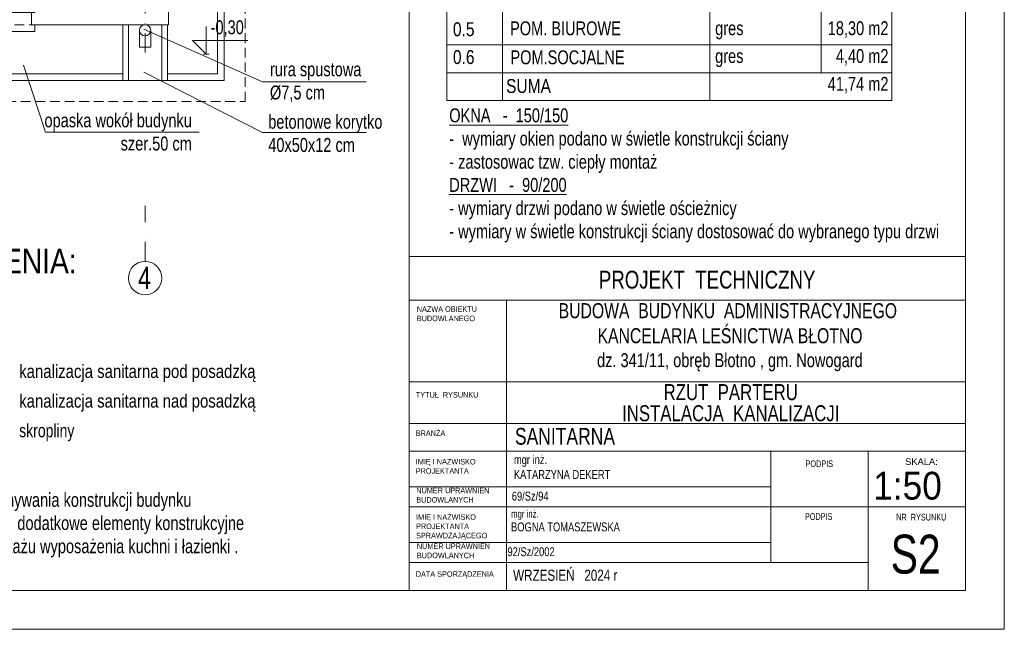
# Model space of a CAD drawing. Header units: inches. Extents: x 57112 to 98566, y -51777 to -16564.
# Tile 68 of 138: x 74500 to 75385, y -21309 to -20761. Entities that reach past the tile are written whole.
import ezdxf
from ezdxf.enums import TextEntityAlignment as Align

# ---------------------------------------------------------------- set-up
doc = ezdxf.new("R2010")
doc.units = ezdxf.units.IN
doc.header["$MEASUREMENT"] = 0
doc.linetypes.add('DASHDOT', pattern=[1, 0.5, -0.25, 0, -0.25])
doc.linetypes.add('HIDDEN', pattern=[0.375, 0.25, -0.125])
doc.layers.get('0').update_dxf_attribs({"color": 251, "lineweight": 0})
for name, color, linetype, lineweight in [('---- 04 kociol', 1, 'Continuous', 15), ('08b-TABELKA -opisy', 7, 'Continuous', 0), ('A--tabelka rysunku', 7, 'Continuous', 0), ('A--tabelka-opisy scian', 7, 'Continuous', 0), ('A--tabelka-opisy uwagi', 7, 'Continuous', 0), ('A--tabelka-zest.pow.', 7, 'Continuous', 0), ('A35-rura spustowa', 251, 'Continuous', 0), ('A36-obrzeże', 252, 'Continuous', 0), ('p--dach', 251, 'Continuous', 30), ('p--koty wysok.', 251, 'Continuous', 0), ('p--okna', 251, 'Continuous', 0), ('p--opisy dodatkowe', 251, 'Continuous', 0), ('p--osie konstr', 250, 'DASHDOT', 15), ('p--osie konstr.-NR', 250, 'DASHDOT', 15), ('p--ściana szkielet', 251, 'Continuous', 0)]:
    doc.layers.add(name, color=color, linetype=linetype, lineweight=lineweight)
doc.styles.add('1-50', font='arial.ttf', dxfattribs={"width": 0.75, "height": 12.5})
doc.styles.add('1-500', font='arial.ttf', dxfattribs={"width": 0.75, "height": 1.25})
doc.styles.add('Arial narrow', font='arial.ttf', dxfattribs={"width": 0.75})
doc.styles.add('ROMANS', font='simplex.shx', dxfattribs={"height": 12})
doc.styles.get("Standard").update_dxf_attribs({"font": 'arial.ttf', "width": 0.75})
doc.styles.add('STYL-1', font='arial.ttf', dxfattribs={"width": 0.75})

# ---------------------------------------------------------------- blocks, each defined once
blk = doc.blocks.new('okno-110-33.15')
at = {"linetype": 'Continuous', "ltscale": 35}
for p, q in [((0, 39.15), (110, 39.15)), ((-3, -10), (113, -10))]:
    blk.add_line(p, q, dxfattribs=at)
for p, q in [((0, 39.15), (0, 33.15)), ((110, 33.15), (110, 39.15)), ((3, 33.15), (3, 21.95)), ((107, 21.95), (107, 33.15)), ((5, 21.95), (0, 21.95)), ((0, 21.95), (0, 16.95)), ((0, 21.95), (0, 0)), ((105, 21.95), (5, 21.95)), ((5, 16.95), (5, 21.95)), ((5, 20.61), (105, 20.61)), ((5, 18.45), (105, 18.45)), ((110, 21.95), (105, 21.95)), ((105, 21.95), (105, 16.95)), ((110, 0), (110, 21.95)), ((110, 16.95), (110, 21.95)), ((0, 16.95), (5, 16.95)), ((5, 16.95), (105, 16.95)), ((105, 16.95), (110, 16.95)), ((-3, 0), (-3, -10)), ((0, 0), (-3, 0)), ((110, 0), (113, 0)), ((113, 0), (113, -10))]:
    blk.add_line(p, q)
at = {"linetype": 'HIDDEN', "ltscale": 35}
for p, q in [((0, 33.15), (110, 33.15)), ((0, 0), (110, 0))]:
    blk.add_line(p, q, dxfattribs=at)
blk = doc.blocks.new('kota wykoń')
for p, q in [((0, 25), (0, 0)), ((0, 0), (-12.5, 12.5)), ((-12.5, 12.5), (37.5, 12.5))]:
    blk.add_line(p, q)
at = {"lineweight": 0}
blk.add_line((-2.5, 0), (2.5, 0), dxfattribs=at)

msp = doc.modelspace()

# ---------------------------------------------------------------- linework, layer by layer
at = {"layer": 'A--tabelka rysunku', "linetype": 'Continuous'}
for p, q in [((74850.356, -20974.191, 151.8), (74850.356, -19859.191, 151.8)), ((74850.356, -20974.191, 151.8), (74850.356, -19859.191, 151.8)), ((75350.356, -21013.253, 151.8), (74850.356, -21013.253, 151.8)), ((74937.856, -21013.253, 151.8), (74937.856, -21274.191, 151.8)), ((75350.356, -21086.691, 151.8), (74850.356, -21086.691, 151.8)), ((75350.356, -21086.691, 151.8), (74850.356, -21086.691, 151.8)), ((75350.356, -21124.191, 151.8), (74850.356, -21124.191, 151.8)), ((75350.356, -21149.191, 151.8), (74850.356, -21149.191, 151.8)), ((75175.356, -21249.191, 151.8), (75175.356, -21149.191, 151.8)), ((75262.856, -21274.191, 151.8), (75262.856, -21149.191, 151.8)), ((75175.356, -21181.191, 151.8), (74850.356, -21181.191, 151.8)), ((75262.856, -21199.191, 151.8), (74850.356, -21199.191, 151.8)), ((75262.856, -21199.191, 151.8), (75350.356, -21199.191, 151.8)), ((75175.356, -21231.191, 151.8), (74850.356, -21231.191, 151.8)), ((75262.856, -21249.191, 151.8), (74850.356, -21249.191, 151.8))]:
    msp.add_line(p, q, dxfattribs=at)
at = {"layer": 'A--tabelka rysunku', "linetype": 'Continuous', "elevation": 151.8}
for points in [[(73285.356, -21309.191), (75385.356, -21309.191), (75385.356, -19824.191), (73285.356, -19824.191)], [(73410.356, -21274.191), (75350.356, -21274.191), (75350.356, -19859.191), (73410.356, -19859.191)], [(74850.356, -21274.191), (75350.356, -21274.191), (75350.356, -20974.191), (74850.356, -20974.191)]]:
    msp.add_lwpolyline(points, close=True, dxfattribs=at)
at = {"layer": 'A--tabelka-zest.pow.'}
for p, q in [((74934.256, -20634.007, 151.8), (74934.256, -20834.007, 151.8)), ((75120.772, -20634.007, 151.8), (75120.772, -20834.007, 151.8)), ((75220.772, -20634.007, 151.8), (75220.772, -20809.007, 151.8)), ((74884.256, -20784.007, 151.8), (75284.256, -20784.007, 151.8)), ((74884.256, -20809.007, 151.8), (75284.256, -20809.007, 151.8)), ((74884.256, -20809.007, 151.8), (75284.256, -20809.007, 151.8)), ((74884.256, -20809.007, 151.8), (75284.256, -20809.007, 151.8)), ((74884.256, -20834.007, 151.8), (75284.256, -20834.007, 151.8))]:
    msp.add_line(p, q, dxfattribs=at)
at = {"layer": 'A--tabelka-zest.pow.', "elevation": 151.8}
msp.add_lwpolyline([(74884.256, -20834.007), (74884.256, -20634.007), (75284.256, -20634.007), (75284.256, -20834.007)], dxfattribs=at)
at = {"layer": 'A35-rura spustowa', "linetype": 'Continuous', "lineweight": 0, "ltscale": 75}
msp.add_circle((74613.096, -20770.933, 151.8), 5, dxfattribs=at)
at = {"layer": 'A36-obrzeże', "linetype": 'Continuous', "ltscale": 35}
for p, q in [((74598.096, -20765.933, 151.8), (74598.096, -20815.933, 151.8)), ((74628.096, -20765.933, 151.8), (74628.096, -20815.933, 151.8)), ((74608.096, -20770.933, 151.8), (74608.096, -20785.933, 151.8)), ((74618.096, -20770.933, 151.8), (74618.096, -20785.933, 151.8)), ((74608.096, -20785.933, 151.8), (74618.096, -20785.933, 151.8))]:
    msp.add_line(p, q, dxfattribs=at)
at = {"layer": 'A36-obrzeże', "linetype": 'Continuous', "ltscale": 35, "elevation": 151.8}
for points in [[(73887.046, -20815.933), (73601.546, -20815.933), (73601.546, -20135.433), (74684.046, -20135.433), (74684.046, -20815.933), (74290.546, -20815.933)], [(74633.096, -20141.433), (74678.046, -20141.433), (74678.046, -20809.933), (74633.096, -20809.933)], [(74593.096, -20809.933), (74284.546, -20809.933)]]:
    msp.add_lwpolyline(points, dxfattribs=at)
msp.add_lwpolyline([(74593.096, -20815.933), (74633.096, -20815.933), (74633.096, -20765.933), (74593.096, -20765.933)], close=True, dxfattribs=at)
at = {"layer": 'p--dach', "linetype": 'HIDDEN', "lineweight": 20, "ltscale": 35, "elevation": 151.8}
msp.add_lwpolyline([(73582.686, -20834.793), (74702.906, -20834.793), (74702.906, -20116.573), (73582.686, -20116.573)], close=True, dxfattribs=at)
at = {"layer": 'p--opisy dodatkowe', "elevation": 151.8}
for points in [[(74811.872, -20817.07), (74718.649, -20817.07), (74611.796, -20769.799)], [(74661.627, -20862.34), (74523.553, -20862.34), (74503.828, -20802.172)], [(74811.872, -20862.714), (74718.649, -20862.714), (74611.796, -20808.356)]]:
    msp.add_lwpolyline(points, dxfattribs=at)
at = {"layer": 'p--osie konstr', "linetype": 'DASHDOT', "ltscale": 35}
msp.add_line((74613.096, -20790.933, 151.8), (74613.096, -20116.573, 151.8), dxfattribs=at)
at = {"layer": 'p--osie konstr.-NR', "linetype": 'DASHDOT', "ltscale": 35}
msp.add_line((74613.096, -20978.512, 151.8), (74613.096, -20928.512, 151.8), dxfattribs=at)
at = {"layer": 'p--osie konstr.-NR', "color": 251, "linetype": 'Continuous', "ltscale": 35}
msp.add_circle((74613.096, -20993.512, 151.8), 15, dxfattribs=at)
at = {"layer": 'p--osie konstr.-NR', "linetype": 'Continuous', "ltscale": 35}
msp.add_circle((74613.096, -20993.512, 151.8), 15, dxfattribs=at)
at = {"layer": 'p--ściana szkielet', "ltscale": 35}
for q in [(74634.046, -20185.433, 151.8), (74510.896, -20765.933, 151.8)]:
    msp.add_line((74634.046, -20765.933, 151.8), q, dxfattribs=at)
at = {"layer": 'p--ściana szkielet', "ltscale": 35, "elevation": 151.8}
msp.add_lwpolyline([(74513.896, -20732.783), (74513.896, -20754.733), (74510.896, -20754.733), (74510.896, -20765.933)], dxfattribs=at)

# ---------------------------------------------------------------- block references
at = {"layer": 'p--koty wysok.'}
msp.add_blockref('kota wykoń', (74668.052, -20792.432, 151.8), dxfattribs=at)
at = {"layer": 'p--okna', "linetype": 'Continuous', "xscale": -1, "rotation": 180}
msp.add_blockref('okno-110-33.15', (74403.896, -20732.783, 151.8), dxfattribs=at)

# ---------------------------------------------------------------- texts
at = {"layer": '---- 04 kociol', "color": 7, "insert": (74466.35, -20978.456, 4964.239), "char_height": 22.14567, "width": 470.2653, "attachment_point": 5, "style": 'ROMANS'}
msp.add_mtext('{\\fArial Narrow|b0|i0|c238|p34;OZNACZENIA:}', dxfattribs=at)
at = {"layer": '08b-TABELKA -opisy', "char_height": 12, "width": 224.24661, "attachment_point": 1}
for s, insert in [('\\W0.8;kanalizacja sanitarna pod posadzką', (74499.928, -21071.315, 151.8)), ('\\W0.8;kanalizacja sanitarna nad posadzką', (74499.928, -21097.958, 151.8)), ('skropliny', (74499.928, -21124.601, 151.8))]:
    msp.add_mtext(s, dxfattribs=dict(at, insert=insert))
at = {"layer": 'A--tabelka rysunku', "style": 'Arial narrow'}
msp.add_text('SKALA:', height=6, dxfattribs=at).set_placement((75296.216, -21155.525, 151.8), align=Align.TOP_LEFT)
at = {"layer": 'A--tabelka rysunku', "style": 'Arial narrow', "width": 0.908571}
msp.add_text('1:50', height=25, dxfattribs=at).set_placement((75267.479, -21167.626, 151.8), align=Align.TOP_LEFT)
at = {"layer": 'A--tabelka rysunku', "ltscale": 35, "attachment_point": 2}
for s, insert, char_height, width, style in [('PROJEKT  TECHNICZNY', (75118.261, -20986.978, 151.8), 16, 627.98218, 'Arial narrow'), ('RZUT  PARTERU', (75139.468, -21088.855, 151.8), 14.4, 471.50093, 'STYL-1'), ('INSTALACJA  KANALIZACJI', (75139.468, -21107.832, 151.8), 14.4, 471.50093, 'STYL-1'), ('\\pxql;SANITARNA ', (75259.509, -21128.264, 151.8), 15, 627.98218, 'Arial narrow')]:
    msp.add_mtext(s, dxfattribs=dict(at, insert=insert, char_height=char_height, width=width, style=style))
at = {"layer": 'A--tabelka rysunku'}
for s, insert, char_height, width, attachment_point, style in [('{\\H0.75x;BUDOWA  BUDYNKU  ADMINISTRACYJNEGO\\P KANCELARIA LEŚNICTWA BŁOTNO\\P\\H0.9259x; dz. 341/11, obręb Błotno , gm. Nowogard}', (75136.865, -21016.087, 151.8), 18, 597.29156, 2, '1-500'), ('NAZWA OBIEKTU\\PBUDOWLANEGO', (74857.28, -21018.928, 151.8), 5, 277.17637, 1, 'Arial narrow'), ('TYTUŁ  RYSUNKU', (74856.375, -21095.959, 151.8), 5, 277.17637, 1, 'Arial narrow'), ('BRANŻA', (74856.375, -21130.466, 151.8), 5, 277.17637, 1, 'Arial narrow'), ('IMIĘ I NAZWISKO \\PPROJEKTANTA', (74856.375, -21156.074, 151.8), 5, 277.17637, 1, 'Arial narrow'), ('PODPIS ', (75206.708, -21157.41, 151.8), 6, 277.17637, 1, 'Arial narrow'), ('NUMER UPRAWNIEŃ \\PBUDOWLANYCH', (74856.819, -21181.936, 151.8), 5, 277.17637, 1, 'Arial narrow'), ('\\P69/Sz/94', (74942.669, -21172.171, 151.8), 8, 277.17637, 1, 'Arial narrow'), ('{\\H0.8333x;mgr inż.\\P}BOGNA TOMASZEWSKA    \\P    ', (74942.014, -21202.082, 151.8), 8, 219.89178, 1, 'Arial narrow'), ('IMIĘ I NAZWISKO \\PPROJEKTANTA\\PSPRAWDZAJĄCEGO', (74856.659, -21205.802, 151.8), 5, 277.17637, 1, 'Arial narrow'), ('PODPIS  ', (75206.139, -21204.864, 151.8), 6, 277.17637, 1, 'Arial narrow'), ('NR  RYSUNKU', (75288.202, -21205.401, 151.8), 6, 72.14614, 1, 'Arial narrow'), ('NUMER UPRAWNIEŃ \\PBUDOWLANYCH', (74857.34, -21231.954, 151.8), 5, 277.17637, 1, 'Arial narrow'), ('S2', (75283.226, -21224.126, 151.8), 35, 65.0967, 1, 'Arial narrow'), ('92/Sz/2002      ', (74938.786, -21235.453, 151.8), 8, 219.89178, 1, 'Arial narrow'), ('DATA SPORZĄDZENIA', (74856.375, -21257.015, 151.8), 5, 277.17637, 1, 'Arial narrow'), ('WRZESIEŃ   2024 r', (74943.859, -21255.618, 151.8), 10, 277.17637, 1, 'Arial narrow')]:
    msp.add_mtext(s, dxfattribs=dict(at, insert=insert, char_height=char_height, width=width, attachment_point=attachment_point, style=style))
at = {"layer": 'A--tabelka rysunku', "insert": (74944.568, -21152.713, 151.8), "char_height": 8, "width": 277.17637, "attachment_point": 1}
msp.add_mtext('mgr inż.\\PKATARZYNA DEKERT', dxfattribs=at)
at = {"layer": 'A--tabelka-opisy scian', "lineweight": 5, "insert": (74886.467, -20841.067, 151.8), "char_height": 12.5, "width": 451.6344, "attachment_point": 1, "style": '1-50'}
msp.add_mtext('{\\LOKNA   -  150/150 \\P}-  wymiary okien podano w świetle konstrukcji ściany\\P- zastosowac tzw. ciepły montaż\\P{\\LDRZWI   -  90/200} \\P- wymiary drzwi podano w świetle ościeżnicy\\P- wymiary w świetle konstrukcji ściany dostosować do wybranego typu drzwi', dxfattribs=at)
at = {"layer": 'A--tabelka-opisy uwagi', "color": 251, "linetype": 'Continuous', "lineweight": 5, "insert": (74398.549, -21165.773, 151.8), "char_height": 12.5, "width": 333.93037, "attachment_point": 1, "style": '1-50'}
msp.add_mtext('UWAGI:\\PNa etapie wykonywania konstrukcji budynku \\Pnależy wykonać  dodatkowe elementy konstrukcyjne służące do montażu wyposażenia kuchni i łazienki .', dxfattribs=at)
at = {"layer": 'A--tabelka-zest.pow.', "width": 0.8}
for s, p in [('0.5', (74889.76, -20763.674, 151.8)), ('0.6', (74889.76, -20788.674, 151.8)), ('SUMA', (74937.505, -20814.702, 151.8))]:
    msp.add_text(s, height=12.5, dxfattribs=at).set_placement(p, align=Align.TOP_LEFT)
at = {"layer": 'A--tabelka-zest.pow.', "char_height": 12.5, "attachment_point": 1}
for s, insert, width in [('POM. BIUROWE', (74941.1, -20762.855, 151.8), 133.69486), ('POM.SOCJALNE', (74941.435, -20788.902, 151.8), 150.3188)]:
    msp.add_mtext(s, dxfattribs=dict(at, insert=insert, width=width))
at = {"layer": 'A--tabelka-zest.pow.', "char_height": 12.5, "attachment_point": 1, "style": '1-50'}
for s, insert, width in [('gres', (75125.445, -20762.729, 151.8), 100), ('\\pxqr;18,30 m2', (75217.775, -20762.729, 151.8), 63.48431), ('\\pxqr;4,40 m2', (75217.775, -20787.729, 151.8), 63.48431), ('gres', (75125.445, -20787.729, 151.8), 100), ('\\pxqr;41,74 m2', (75217.775, -20812.729, 151.8), 63.48431)]:
    msp.add_mtext(s, dxfattribs=dict(at, insert=insert, width=width))
at = {"layer": 'p--koty wysok.', "insert": (74671.948, -20761.904, 151.8), "char_height": 18, "width": 207.41597, "attachment_point": 1, "style": '1-50'}
msp.add_mtext('{\\H0.6944x;-0,30}', dxfattribs=at)
at = {"layer": 'p--opisy dodatkowe', "char_height": 12.5, "style": '1-50'}
for s, insert, width, attachment_point in [('rura spustowa\\P%%c7,5 cm', (74725.282, -20799.682, 151.8), 177.1707, 1), ('opaska wokół budynku\\Pszer.50 cm', (74655.116, -20845.557, 151.8), 167.1707, 3), ('betonowe korytko\\P40x50x12 cm', (74723.769, -20846.81, 151.8), 177.1707, 1)]:
    msp.add_mtext(s, dxfattribs=dict(at, insert=insert, width=width, attachment_point=attachment_point))
at = {"layer": 'p--osie konstr.-NR', "color": 251, "linetype": 'Continuous', "ltscale": 35, "insert": (74618.343, -20983.383, 151.8), "char_height": 20, "width": 63.5564, "attachment_point": 3}
msp.add_mtext('4', dxfattribs=at)
at = {"layer": 'p--osie konstr.-NR', "linetype": 'Continuous', "ltscale": 35, "insert": (74618.343, -20983.383, 151.8), "char_height": 20, "width": 63.5564, "attachment_point": 3}
msp.add_mtext('4', dxfattribs=at)

doc.saveas('drawing.dxf')
